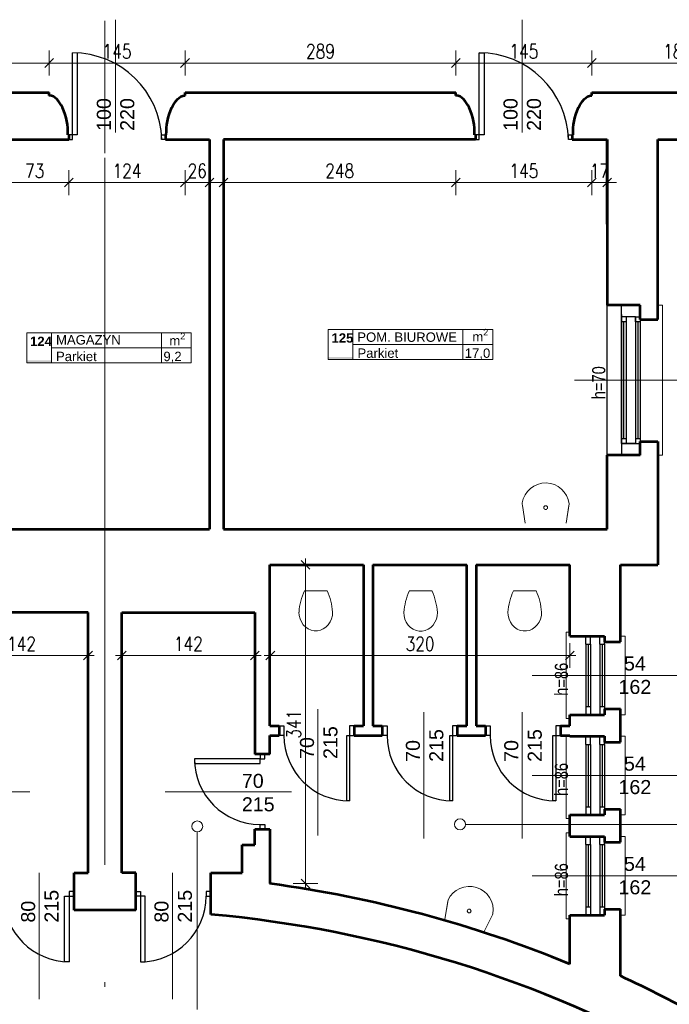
# Model space of a CAD drawing. Header units: millimetres. Extents: x 56977 to 67992, y 30187 to 42235.
# Tile 71 of 130: x 62368 to 63061, y 37766 to 38817. Entities that reach past the tile are written whole.
import ezdxf

# ---------------------------------------------------------------- set-up
doc = ezdxf.new("R2010")
doc.units = ezdxf.units.MM
doc.header["$MEASUREMENT"] = 0
doc.linetypes.add('DASHDOT', pattern=[1.01, 0.5, -0.25, 0.01, -0.25])
doc.linetypes.add('Double Dashed', pattern=[1093.611073, 529.166651, -211.666656, 141.111112, -211.666656])
doc.layers.get('0').update_dxf_attribs({"lineweight": 13})
doc.layers.get('DEFPOINTS').update_dxf_attribs({"lineweight": 13})
doc.layers.add('AI-OKNA', color=4, linetype='Continuous')
doc.layers.add('okna', color=8, linetype='Continuous')
for name, color, linetype, lineweight in [('AI-OPISY', 3, 'Continuous', 13), ('AI_MURY', 40, 'Continuous', 53), ('AI_WIDOK', 8, 'Continuous', 13), ('DREWNO', 7, 'Continuous', 13), ('Lines', 7, 'Continuous', 13), ('OPISY TABELKI', 30, 'Continuous', 13), ('WODA', 7, 'Continuous', 13), ('wymiary', 8, 'Continuous', 13)]:
    doc.layers.add(name, color=color, linetype=linetype, lineweight=lineweight)
doc.styles.add('GENERATED_STYLE_2', font='txt.shx')
doc.styles.get("Standard").update_dxf_attribs({"font": 'txt.shx'})
doc.styles.add('Style-ROMANS', font='ROMANS.shx')
doc.styles.add('WYMIAROWY-08', font='ROMANS.shx', dxfattribs={"width": 0.8})
doc.dimstyles.new('DYBY', dxfattribs={"dimscale": 100, "dimtxt": 0.15, "dimasz": 0.05, "dimexe": 0.05, "dimexo": 0.1, "dimgap": 0.05, "dimtad": 1, "dimdec": 0, "dimdsep": 46, "dimlunit": 5, "dimtxsty": 'WYMIAROWY-08', "dimblk": 'M_STRZ', "dimcen": 0.1, "dimse1": 1, "dimse2": 1, "dimclrd": 7, "dimclre": 7, "dimclrt": 1, "dimadec": 0, "dimazin": 0, "dimtfac": 1, "dimtdec": 0, "dimtmove": 2, "dimatfit": 3, "dimldrblk": 'M_STRZ', "dimfxl": 0, "dimtolj": 1, "dimarcsym": 0})

# ---------------------------------------------------------------- blocks, each defined once
blk = doc.blocks.new('A$C062C27A1')
at = {"layer": 'WODA'}
for p, q in [((0, 0), (-2.8, 18.8)), ((44, 0), (46.8, 18.8))]:
    blk.add_line(p, q, dxfattribs=at)
at = {"layer": 'WODA', "flags": 128}
for points in [[(44, 0), (47.1, 20.7, 0.865936), (-3, 21.5)], [(-3, 21.5, 0.037015), (-2.8, 18.8)], [(24, 16.5, 1), (20, 16.5, 1), (24, 16.5)]]:
    blk.add_lwpolyline(points, format="xyb", dxfattribs=at)
at = {"layer": 'WODA'}
blk.add_circle((22, 16.5), 2, dxfattribs=at)
blk = doc.blocks.new('muszla04')
at = {"flags": 128}
for points in [[(17.9, 32.2), (17.9, 7.8)], [(40.7, 2), (44.4, 2.3), (48, 3.2), (51.3, 4.7), (54.3, 6.7), (56.8, 9.2), (58.7, 12), (60.1, 15.1), (60.8, 18.3), (60.8, 21.7), (60.1, 24.9), (58.7, 28), (56.8, 30.8), (54.3, 33.3), (51.3, 35.3), (48, 36.8), (44.4, 37.7), (40.7, 38)]]:
    blk.add_lwpolyline(points, dxfattribs=at)
for centre, start, end in [((45.8, -29.8), 94.3091, 114.2311), ((45.8, 69.8), 245.7689, 265.6909)]:
    blk.add_arc(centre, 67.9, start, end)
blk = doc.blocks.new('M_STRZ')
for p, q in [((0, 2.66), (0, 0)), ((-1.33, 0), (1.33, 0)), ((-0.94, -0.94), (0.94, 0.94)), ((0, 0), (0, -2.66))]:
    blk.add_line(p, q)
blk = doc.blocks.new('*U80')
at = {"layer": 'DEFPOINTS', "color": 0}
for p in [(66309.5, 38869.1), (58601.5, 38743.1), (66309.5, 38743.1)]:
    blk.add_point(p, dxfattribs=at)
at = {"layer": 'wymiary', "color": 7, "lineweight": -2}
blk.add_line((58606.5, 38869.1), (66304.5, 38869.1), dxfattribs=at)
at = {"layer": 'wymiary', "color": 7, "lineweight": -2, "xscale": 5, "yscale": 5, "zscale": 5, "rotation": 180}
blk.add_blockref('M_STRZ', (58601.5, 38869.1), dxfattribs=at)
at = {"layer": 'wymiary', "color": 7, "lineweight": -2, "xscale": 5, "yscale": 5, "zscale": 5}
blk.add_blockref('M_STRZ', (66309.5, 38869.1), dxfattribs=at)
at = {"layer": 'wymiary', "color": 1, "insert": (62455.5, 38881.6), "char_height": 15, "attachment_point": 5, "style": 'WYMIAROWY-08'}
blk.add_mtext('7708', dxfattribs=at)
blk = doc.blocks.new('*D1613')
at = {"layer": 'DEFPOINTS'}
for p in [(62433.5, 38881.6), (66309.5, 38869.1), (58601.5, 38743.1), (66309.5, 38743.1)]:
    blk.add_point(p, dxfattribs=at)
at = {"layer": 'wymiary', "color": 7}
blk.add_blockref('*U80', (0, 0), dxfattribs=at)
blk = doc.blocks.new('*U209')
at = {"layer": 'DEFPOINTS', "color": 0}
for p in [(62399, 38770.7), (62117, 38708.8), (62399, 38708.8)]:
    blk.add_point(p, dxfattribs=at)
at = {"layer": 'wymiary', "color": 7, "lineweight": -2}
blk.add_line((62122, 38770.7), (62394, 38770.7), dxfattribs=at)
at = {"layer": 'wymiary', "color": 7, "lineweight": -2, "xscale": 5, "yscale": 5, "zscale": 5, "rotation": 180}
blk.add_blockref('M_STRZ', (62117, 38770.7), dxfattribs=at)
at = {"layer": 'wymiary', "color": 7, "lineweight": -2, "xscale": 5, "yscale": 5, "zscale": 5}
blk.add_blockref('M_STRZ', (62399, 38770.7), dxfattribs=at)
at = {"layer": 'wymiary', "color": 1, "insert": (62258, 38783.2), "char_height": 15, "attachment_point": 5, "style": 'WYMIAROWY-08'}
blk.add_mtext('282', dxfattribs=at)
blk = doc.blocks.new('*D1742')
at = {"layer": 'DEFPOINTS'}
for p in [(62241.7, 38783.2), (62399, 38770.7), (62117, 38708.8), (62399, 38708.8)]:
    blk.add_point(p, dxfattribs=at)
at = {"layer": 'wymiary', "color": 7}
blk.add_blockref('*U209', (0, 0), dxfattribs=at)
blk = doc.blocks.new('*U218')
at = {"layer": 'DEFPOINTS', "color": 0}
for p in [(62833, 38770.7), (62544, 38698.8), (62833, 38698.8)]:
    blk.add_point(p, dxfattribs=at)
at = {"layer": 'wymiary', "color": 7, "lineweight": -2}
blk.add_line((62549, 38770.7), (62828, 38770.7), dxfattribs=at)
at = {"layer": 'wymiary', "color": 7, "lineweight": -2, "xscale": 5, "yscale": 5, "zscale": 5, "rotation": 180}
blk.add_blockref('M_STRZ', (62544, 38770.7), dxfattribs=at)
at = {"layer": 'wymiary', "color": 7, "lineweight": -2, "xscale": 5, "yscale": 5, "zscale": 5}
blk.add_blockref('M_STRZ', (62833, 38770.7), dxfattribs=at)
at = {"layer": 'wymiary', "color": 1, "insert": (62688.5, 38783.2), "char_height": 15, "attachment_point": 5, "style": 'WYMIAROWY-08'}
blk.add_mtext('289', dxfattribs=at)
blk = doc.blocks.new('*D1751')
at = {"layer": 'DEFPOINTS'}
for p in [(62672.2, 38783.2), (62833, 38770.7), (62544, 38698.8), (62833, 38698.8)]:
    blk.add_point(p, dxfattribs=at)
at = {"layer": 'wymiary', "color": 7}
blk.add_blockref('*U218', (0, 0), dxfattribs=at)
blk = doc.blocks.new('*U219')
at = {"layer": 'DEFPOINTS', "color": 0}
for p in [(62978, 38770.7), (62833, 38698.8), (62978, 38698.8)]:
    blk.add_point(p, dxfattribs=at)
at = {"layer": 'wymiary', "color": 7, "lineweight": -2}
blk.add_line((62838, 38770.7), (62973, 38770.7), dxfattribs=at)
at = {"layer": 'wymiary', "color": 7, "lineweight": -2, "xscale": 5, "yscale": 5, "zscale": 5, "rotation": 180}
blk.add_blockref('M_STRZ', (62833, 38770.7), dxfattribs=at)
at = {"layer": 'wymiary', "color": 7, "lineweight": -2, "xscale": 5, "yscale": 5, "zscale": 5}
blk.add_blockref('M_STRZ', (62978, 38770.7), dxfattribs=at)
at = {"layer": 'wymiary', "color": 1, "insert": (62905.5, 38783.2), "char_height": 15, "attachment_point": 5, "style": 'WYMIAROWY-08'}
blk.add_mtext('145', dxfattribs=at)
blk = doc.blocks.new('*D1752')
at = {"layer": 'DEFPOINTS'}
for p in [(62890.1, 38783.2), (62978, 38770.7), (62833, 38698.8), (62978, 38698.8)]:
    blk.add_point(p, dxfattribs=at)
at = {"layer": 'wymiary', "color": 7}
blk.add_blockref('*U219', (0, 0), dxfattribs=at)
blk = doc.blocks.new('*U228')
at = {"layer": 'DEFPOINTS', "color": 0}
for p in [(62978, 38770.7), (62978, 38739.1), (63161.2, 38739.1)]:
    blk.add_point(p, dxfattribs=at)
at = {"layer": 'wymiary', "color": 7, "lineweight": -2}
blk.add_line((63156.2, 38770.7), (62983, 38770.7), dxfattribs=at)
at = {"layer": 'wymiary', "color": 7, "lineweight": -2, "xscale": 5, "yscale": 5, "zscale": 5, "rotation": 180}
blk.add_blockref('M_STRZ', (62978, 38770.7), dxfattribs=at)
at = {"layer": 'wymiary', "color": 7, "lineweight": -2, "xscale": 5, "yscale": 5, "zscale": 5}
blk.add_blockref('M_STRZ', (63161.2, 38770.7), dxfattribs=at)
at = {"layer": 'wymiary', "color": 1, "insert": (63069.6, 38783.2), "char_height": 15, "attachment_point": 5, "style": 'WYMIAROWY-08'}
blk.add_mtext('183', dxfattribs=at)
blk = doc.blocks.new('*D1761')
at = {"layer": 'DEFPOINTS'}
for p in [(62978, 38770.7), (63085.1, 38758.2), (62978, 38739.1), (63161.2, 38739.1)]:
    blk.add_point(p, dxfattribs=at)
at = {"layer": 'wymiary', "color": 7}
blk.add_blockref('*U228', (0, 0), dxfattribs=at)
blk = doc.blocks.new('*U1091')
at = {"layer": 'DEFPOINTS', "color": 0}
for p in [(62635, 38235.1), (62954.5, 38235.1), (62954.5, 38138.2)]:
    blk.add_point(p, dxfattribs=at)
at = {"layer": 'wymiary', "color": 7, "lineweight": -2}
blk.add_line((62640, 38138.2), (62949.5, 38138.2), dxfattribs=at)
at = {"layer": 'wymiary', "color": 7, "lineweight": -2, "xscale": 5, "yscale": 5, "zscale": 5, "rotation": 180}
blk.add_blockref('M_STRZ', (62635, 38138.2), dxfattribs=at)
at = {"layer": 'wymiary', "color": 7, "lineweight": -2, "xscale": 5, "yscale": 5, "zscale": 5}
blk.add_blockref('M_STRZ', (62954.5, 38138.2), dxfattribs=at)
at = {"layer": 'wymiary', "color": 1, "insert": (62794.8, 38150.7), "char_height": 15, "attachment_point": 5, "style": 'WYMIAROWY-08'}
blk.add_mtext('320', dxfattribs=at)
blk = doc.blocks.new('*D2624')
at = {"layer": 'DEFPOINTS'}
for p in [(62635, 38235.1), (62954.5, 38235.1), (62778.4, 38150.7), (62954.5, 38138.2)]:
    blk.add_point(p, dxfattribs=at)
at = {"layer": 'wymiary', "color": 7}
blk.add_blockref('*U1091', (0, 0), dxfattribs=at)
blk = doc.blocks.new('*U1092')
at = {"layer": 'DEFPOINTS', "color": 0}
for p in [(62635, 38235.1), (62634.5, 37894.7), (62672.5, 37894.7)]:
    blk.add_point(p, dxfattribs=at)
at = {"layer": 'wymiary', "color": 7, "lineweight": -2}
blk.add_line((62672.5, 38230.1), (62672.5, 37899.7), dxfattribs=at)
at = {"layer": 'wymiary', "color": 7, "lineweight": -2, "xscale": 5, "yscale": 5, "zscale": 5}
for p, rotation in [((62672.5, 38235.1), 90), ((62672.5, 37894.7), 270)]:
    blk.add_blockref('M_STRZ', p, dxfattribs=dict(at, rotation=rotation))
at = {"layer": 'wymiary', "color": 1, "insert": (62660, 38064.9), "char_height": 15, "attachment_point": 5, "rotation": 90, "style": 'WYMIAROWY-08'}
blk.add_mtext('341', dxfattribs=at)
blk = doc.blocks.new('*D2625')
at = {"layer": 'DEFPOINTS'}
for p in [(62635, 38235.1), (62685, 38081.2), (62634.5, 37894.7), (62672.5, 37894.7)]:
    blk.add_point(p, dxfattribs=at)
at = {"layer": 'wymiary', "color": 7}
blk.add_blockref('*U1092', (0, 0), dxfattribs=at)
blk = doc.blocks.new('*U1093')
at = {"layer": 'DEFPOINTS', "color": 0}
for p in [(62298.5, 38184.2), (62440.5, 38184.2), (62440.5, 38138.2)]:
    blk.add_point(p, dxfattribs=at)
at = {"layer": 'wymiary', "color": 7, "lineweight": -2}
blk.add_line((62303.5, 38138.2), (62435.5, 38138.2), dxfattribs=at)
at = {"layer": 'wymiary', "color": 7, "lineweight": -2, "xscale": 5, "yscale": 5, "zscale": 5, "rotation": 180}
blk.add_blockref('M_STRZ', (62298.5, 38138.2), dxfattribs=at)
at = {"layer": 'wymiary', "color": 7, "lineweight": -2, "xscale": 5, "yscale": 5, "zscale": 5}
blk.add_blockref('M_STRZ', (62440.5, 38138.2), dxfattribs=at)
at = {"layer": 'wymiary', "color": 1, "insert": (62369.5, 38150.7), "char_height": 15, "attachment_point": 5, "style": 'WYMIAROWY-08'}
blk.add_mtext('142', dxfattribs=at)
blk = doc.blocks.new('*D2626')
at = {"layer": 'DEFPOINTS'}
for p in [(62298.5, 38184.2), (62440.5, 38184.2), (62354.1, 38150.7), (62440.5, 38138.2)]:
    blk.add_point(p, dxfattribs=at)
at = {"layer": 'wymiary', "color": 7}
blk.add_blockref('*U1093', (0, 0), dxfattribs=at)
blk = doc.blocks.new('*U1094')
at = {"layer": 'DEFPOINTS', "color": 0}
for p in [(62476.5, 38184.2), (62618.5, 38184.2), (62618.5, 38138.2)]:
    blk.add_point(p, dxfattribs=at)
at = {"layer": 'wymiary', "color": 7, "lineweight": -2}
blk.add_line((62481.5, 38138.2), (62613.5, 38138.2), dxfattribs=at)
at = {"layer": 'wymiary', "color": 7, "lineweight": -2, "xscale": 5, "yscale": 5, "zscale": 5, "rotation": 180}
blk.add_blockref('M_STRZ', (62476.5, 38138.2), dxfattribs=at)
at = {"layer": 'wymiary', "color": 7, "lineweight": -2, "xscale": 5, "yscale": 5, "zscale": 5}
blk.add_blockref('M_STRZ', (62618.5, 38138.2), dxfattribs=at)
at = {"layer": 'wymiary', "color": 1, "insert": (62547.5, 38150.7), "char_height": 15, "attachment_point": 5, "style": 'WYMIAROWY-08'}
blk.add_mtext('142', dxfattribs=at)
blk = doc.blocks.new('*D2627')
at = {"layer": 'DEFPOINTS'}
for p in [(62476.5, 38184.2), (62618.5, 38184.2), (62532.1, 38150.7), (62618.5, 38138.2)]:
    blk.add_point(p, dxfattribs=at)
at = {"layer": 'wymiary', "color": 7}
blk.add_blockref('*U1094', (0, 0), dxfattribs=at)
blk = doc.blocks.new('*U1098')
at = {"layer": 'DEFPOINTS', "color": 0}
for p in [(62347, 38689.1), (62420, 38689.1), (62420, 38643.1)]:
    blk.add_point(p, dxfattribs=at)
at = {"layer": 'wymiary', "color": 7, "lineweight": -2}
blk.add_line((62352, 38643.1), (62415, 38643.1), dxfattribs=at)
at = {"layer": 'wymiary', "color": 7, "lineweight": -2, "xscale": 5, "yscale": 5, "zscale": 5, "rotation": 180}
blk.add_blockref('M_STRZ', (62347, 38643.1), dxfattribs=at)
at = {"layer": 'wymiary', "color": 7, "lineweight": -2, "xscale": 5, "yscale": 5, "zscale": 5}
blk.add_blockref('M_STRZ', (62420, 38643.1), dxfattribs=at)
at = {"layer": 'wymiary', "color": 1, "insert": (62383.5, 38655.6), "char_height": 15, "attachment_point": 5, "style": 'WYMIAROWY-08'}
blk.add_mtext('73', dxfattribs=at)
blk = doc.blocks.new('*D2631')
at = {"layer": 'DEFPOINTS'}
for p in [(62347, 38689.1), (62420, 38689.1), (62372.9, 38655.6), (62420, 38643.1)]:
    blk.add_point(p, dxfattribs=at)
at = {"layer": 'wymiary', "color": 7}
blk.add_blockref('*U1098', (0, 0), dxfattribs=at)
blk = doc.blocks.new('*U1099')
at = {"layer": 'DEFPOINTS', "color": 0}
for p in [(62420, 38689.1), (62544, 38689.1), (62544, 38643.1)]:
    blk.add_point(p, dxfattribs=at)
at = {"layer": 'wymiary', "color": 7, "lineweight": -2}
blk.add_line((62425, 38643.1), (62539, 38643.1), dxfattribs=at)
at = {"layer": 'wymiary', "color": 7, "lineweight": -2, "xscale": 5, "yscale": 5, "zscale": 5, "rotation": 180}
blk.add_blockref('M_STRZ', (62420, 38643.1), dxfattribs=at)
at = {"layer": 'wymiary', "color": 7, "lineweight": -2, "xscale": 5, "yscale": 5, "zscale": 5}
blk.add_blockref('M_STRZ', (62544, 38643.1), dxfattribs=at)
at = {"layer": 'wymiary', "color": 1, "insert": (62482, 38655.6), "char_height": 15, "attachment_point": 5, "style": 'WYMIAROWY-08'}
blk.add_mtext('124', dxfattribs=at)
blk = doc.blocks.new('*D2632')
at = {"layer": 'DEFPOINTS'}
for p in [(62420, 38689.1), (62544, 38689.1), (62466.6, 38655.6), (62544, 38643.1)]:
    blk.add_point(p, dxfattribs=at)
at = {"layer": 'wymiary', "color": 7}
blk.add_blockref('*U1099', (0, 0), dxfattribs=at)
blk = doc.blocks.new('*U1100')
at = {"layer": 'DEFPOINTS', "color": 0}
for p in [(62544, 38689.1), (62570, 38689.1), (62570, 38643.1)]:
    blk.add_point(p, dxfattribs=at)
at = {"layer": 'wymiary', "color": 7, "lineweight": -2}
for p, q in [((62539, 38643.1), (62534, 38643.1)), ((62544, 38643.1), (62570, 38643.1)), ((62575, 38643.1), (62580, 38643.1))]:
    blk.add_line(p, q, dxfattribs=at)
at = {"layer": 'wymiary', "color": 7, "lineweight": -2, "xscale": 5, "yscale": 5, "zscale": 5}
blk.add_blockref('M_STRZ', (62544, 38643.1), dxfattribs=at)
at = {"layer": 'wymiary', "color": 7, "lineweight": -2, "xscale": 5, "yscale": 5, "zscale": 5, "rotation": 180}
blk.add_blockref('M_STRZ', (62570, 38643.1), dxfattribs=at)
at = {"layer": 'wymiary', "color": 1, "insert": (62557, 38655.6), "char_height": 15, "attachment_point": 5, "style": 'WYMIAROWY-08'}
blk.add_mtext('26', dxfattribs=at)
blk = doc.blocks.new('*D2633')
at = {"layer": 'DEFPOINTS'}
for p in [(62544, 38689.1), (62570, 38689.1), (62546.4, 38655.6), (62570, 38643.1)]:
    blk.add_point(p, dxfattribs=at)
at = {"layer": 'wymiary', "color": 7}
blk.add_blockref('*U1100', (0, 0), dxfattribs=at)
blk = doc.blocks.new('*U1101')
at = {"layer": 'DEFPOINTS', "color": 0}
for p in [(62585, 38689.1), (62833, 38689.1), (62833, 38643.1)]:
    blk.add_point(p, dxfattribs=at)
at = {"layer": 'wymiary', "color": 7, "lineweight": -2}
blk.add_line((62590, 38643.1), (62828, 38643.1), dxfattribs=at)
at = {"layer": 'wymiary', "color": 7, "lineweight": -2, "xscale": 5, "yscale": 5, "zscale": 5, "rotation": 180}
blk.add_blockref('M_STRZ', (62585, 38643.1), dxfattribs=at)
at = {"layer": 'wymiary', "color": 7, "lineweight": -2, "xscale": 5, "yscale": 5, "zscale": 5}
blk.add_blockref('M_STRZ', (62833, 38643.1), dxfattribs=at)
at = {"layer": 'wymiary', "color": 1, "insert": (62709, 38655.6), "char_height": 15, "attachment_point": 5, "style": 'WYMIAROWY-08'}
blk.add_mtext('248', dxfattribs=at)
blk = doc.blocks.new('*D2634')
at = {"layer": 'DEFPOINTS'}
for p in [(62585, 38689.1), (62833, 38689.1), (62692.7, 38655.6), (62833, 38643.1)]:
    blk.add_point(p, dxfattribs=at)
at = {"layer": 'wymiary', "color": 7}
blk.add_blockref('*U1101', (0, 0), dxfattribs=at)
blk = doc.blocks.new('*U1102')
at = {"layer": 'DEFPOINTS', "color": 0}
for p in [(62833, 38689.1), (62978, 38689.1), (62978, 38643.1)]:
    blk.add_point(p, dxfattribs=at)
at = {"layer": 'wymiary', "color": 7, "lineweight": -2}
blk.add_line((62838, 38643.1), (62973, 38643.1), dxfattribs=at)
at = {"layer": 'wymiary', "color": 7, "lineweight": -2, "xscale": 5, "yscale": 5, "zscale": 5, "rotation": 180}
blk.add_blockref('M_STRZ', (62833, 38643.1), dxfattribs=at)
at = {"layer": 'wymiary', "color": 7, "lineweight": -2, "xscale": 5, "yscale": 5, "zscale": 5}
blk.add_blockref('M_STRZ', (62978, 38643.1), dxfattribs=at)
at = {"layer": 'wymiary', "color": 1, "insert": (62905.5, 38655.6), "char_height": 15, "attachment_point": 5, "style": 'WYMIAROWY-08'}
blk.add_mtext('145', dxfattribs=at)
blk = doc.blocks.new('*D2635')
at = {"layer": 'DEFPOINTS'}
for p in [(62833, 38689.1), (62978, 38689.1), (62890.1, 38655.6), (62978, 38643.1)]:
    blk.add_point(p, dxfattribs=at)
at = {"layer": 'wymiary', "color": 7}
blk.add_blockref('*U1102', (0, 0), dxfattribs=at)
blk = doc.blocks.new('*U1103')
at = {"layer": 'DEFPOINTS', "color": 0}
for p in [(62978, 38689.1), (62994.5, 38689.1), (62994.5, 38643.1)]:
    blk.add_point(p, dxfattribs=at)
at = {"layer": 'wymiary', "color": 7, "lineweight": -2}
for p, q in [((62973, 38643.1), (62968, 38643.1)), ((62978, 38643.1), (62994.5, 38643.1)), ((62999.5, 38643.1), (63004.5, 38643.1))]:
    blk.add_line(p, q, dxfattribs=at)
at = {"layer": 'wymiary', "color": 7, "lineweight": -2, "xscale": 5, "yscale": 5, "zscale": 5}
blk.add_blockref('M_STRZ', (62978, 38643.1), dxfattribs=at)
at = {"layer": 'wymiary', "color": 7, "lineweight": -2, "xscale": 5, "yscale": 5, "zscale": 5, "rotation": 180}
blk.add_blockref('M_STRZ', (62994.5, 38643.1), dxfattribs=at)
at = {"layer": 'wymiary', "color": 1, "insert": (62986.3, 38655.6), "char_height": 15, "attachment_point": 5, "style": 'WYMIAROWY-08'}
blk.add_mtext('17', dxfattribs=at)
blk = doc.blocks.new('*D2636')
at = {"layer": 'DEFPOINTS'}
for p in [(62978, 38689.1), (62994.5, 38689.1), (62976.5, 38655.6), (62994.5, 38643.1)]:
    blk.add_point(p, dxfattribs=at)
at = {"layer": 'wymiary', "color": 7}
blk.add_blockref('*U1103', (0, 0), dxfattribs=at)
blk = doc.blocks.new('*U1417')
at = {"layer": 'DEFPOINTS', "color": 0}
for p in [(62544, 38770.7), (62399, 38698.8), (62544, 38698.8)]:
    blk.add_point(p, dxfattribs=at)
at = {"layer": 'wymiary', "color": 7, "lineweight": -2}
blk.add_line((62404, 38770.7), (62539, 38770.7), dxfattribs=at)
at = {"layer": 'wymiary', "color": 7, "lineweight": -2, "xscale": 5, "yscale": 5, "zscale": 5, "rotation": 180}
blk.add_blockref('M_STRZ', (62399, 38770.7), dxfattribs=at)
at = {"layer": 'wymiary', "color": 7, "lineweight": -2, "xscale": 5, "yscale": 5, "zscale": 5}
blk.add_blockref('M_STRZ', (62544, 38770.7), dxfattribs=at)
at = {"layer": 'wymiary', "color": 1, "insert": (62471.5, 38783.2), "char_height": 15, "attachment_point": 5, "style": 'WYMIAROWY-08'}
blk.add_mtext('145', dxfattribs=at)
blk = doc.blocks.new('*D2948')
at = {"layer": 'DEFPOINTS'}
for p in [(62456.1, 38783.2), (62544, 38770.7), (62399, 38698.8), (62544, 38698.8)]:
    blk.add_point(p, dxfattribs=at)
at = {"layer": 'wymiary', "color": 7}
blk.add_blockref('*U1417', (0, 0), dxfattribs=at)

msp = doc.modelspace()

# ---------------------------------------------------------------- hatches: boundary and pattern name
at = {"layer": 'OPISY TABELKI', "extrusion": (0, 0, -1)}
for points in [[(-62401.3, 38450.5), (-62401.3, 38453.5), (-62375, 38453.5), (-62375, 38450.5)], [(-62722.9, 38454.1), (-62722.9, 38457), (-62696.6, 38457), (-62696.6, 38454.1)]]:
    msp.add_hatch(color=256, dxfattribs=at).paths.add_polyline_path(points, flags=16)

# ---------------------------------------------------------------- linework, layer by layer
at = {"layer": 'AI-OKNA'}
for p, q in [((62424, 38691.6), (62424, 38781.6)), ((62429, 38781.6), (62429, 38694.1)), ((62858, 38691.6), (62858, 38781.6)), ((62858, 38781.6), (62863, 38781.6)), ((62863, 38781.6), (62863, 38694.1)), ((62424, 38694.1), (62420, 38694.1)), ((62424, 38689.1), (62424, 38694.1)), ((62429, 38694.1), (62424, 38694.1)), ((62519, 38689.1), (62519, 38694.1)), ((62519, 38694.1), (62523, 38694.1)), ((62858, 38694.1), (62854, 38694.1)), ((62858, 38689.1), (62858, 38694.1)), ((62863, 38694.1), (62858, 38694.1)), ((62953, 38689.1), (62953, 38694.1)), ((62953, 38694.1), (62957, 38694.1)), ((62420, 38689.1), (62424, 38689.1)), ((62523, 38689.1), (62519, 38689.1)), ((62854, 38689.1), (62858, 38689.1)), ((62957, 38689.1), (62953, 38689.1)), ((63009.7, 38364.6), (63009.7, 38512.1)), ((63009.7, 38502.1), (63009.7, 38352.1)), ((63024.7, 38499.6), (63009.7, 38499.6)), ((63009.7, 38364.6), (63009.7, 38499.6)), ((63014.7, 38494.6), (63009.7, 38494.6)), ((63012.2, 38369.6), (63012.2, 38494.6)), ((63014.7, 38499.6), (63014.7, 38364.6)), ((63014.7, 38499.6), (63014.7, 38494.6)), ((63024.7, 38499.6), (63024.7, 38364.6)), ((63024.7, 38494.6), (63024.7, 38499.6)), ((63024.7, 38499.6), (63029.7, 38499.6)), ((63029.7, 38494.6), (63024.7, 38494.6)), ((63027.2, 38494.6), (63027.2, 38369.6)), ((63029.7, 38499.6), (63029.7, 38364.6)), ((63014.7, 38369.6), (63009.7, 38369.6)), ((63029.7, 38369.6), (63024.7, 38369.6)), ((63024.7, 38369.6), (63024.7, 38364.6)), ((63024.7, 38364.6), (63009.7, 38364.6)), ((63009.7, 38364.6), (63029.7, 38364.6)), ((62971.5, 38150.3), (62971.5, 38159)), ((62976.5, 38150.3), (62976.5, 38159)), ((62986.5, 38150.3), (62986.5, 38159)), ((62971.5, 38150.3), (62976.5, 38150.3)), ((62971.5, 38150.3), (62971.5, 38083.8)), ((62974, 38150.3), (62974, 38083.8)), ((62976.5, 38150.3), (62976.5, 38083.8)), ((62986.5, 38150.3), (62991.5, 38150.3)), ((62986.5, 38150.3), (62986.5, 38083.8)), ((62989, 38150.3), (62989, 38083.8)), ((62991.5, 38150.3), (62991.5, 38152.8)), ((62991.5, 38150.3), (62991.5, 38083.8)), ((62971.5, 38083.8), (62971.5, 38075)), ((62971.5, 38083.8), (62976.5, 38083.8)), ((62976.5, 38083.8), (62976.5, 38075)), ((62986.5, 38083.8), (62986.5, 38075)), ((62986.5, 38083.8), (62991.5, 38083.8)), ((62991.5, 38083.8), (62991.5, 38081.3)), ((62644.5, 38063), (62649.5, 38063)), ((62649.5, 38063), (62649.5, 38053)), ((62724.5, 38063), (62719.5, 38063)), ((62719.5, 38063), (62719.5, 38053)), ((62754.5, 38063), (62759.5, 38063)), ((62759.5, 38063), (62759.5, 38053)), ((62834.5, 38063), (62829.5, 38063)), ((62829.5, 38063), (62829.5, 38053)), ((62864.5, 38063), (62869.5, 38063)), ((62869.5, 38063), (62869.5, 38053)), ((62944.5, 38063), (62939.5, 38063)), ((62939.5, 38063), (62939.5, 38053)), ((62649.5, 38053), (62644.5, 38053)), ((62716.5, 37983), (62716.5, 38053)), ((62716.5, 38053), (62719.5, 38053)), ((62719.5, 38053), (62724.5, 38053)), ((62719.5, 38053), (62719.5, 37983)), ((62759.5, 38053), (62754.5, 38053)), ((62826.5, 37983), (62826.5, 38053)), ((62826.5, 38053), (62829.5, 38053)), ((62829.5, 38053), (62834.5, 38053)), ((62829.5, 38053), (62829.5, 37983)), ((62869.5, 38053), (62864.5, 38053)), ((62936.5, 37983), (62936.5, 38053)), ((62936.5, 38053), (62939.5, 38053)), ((62939.5, 38053), (62944.5, 38053)), ((62939.5, 38053), (62939.5, 37983)), ((62971.5, 38043.3), (62971.5, 38052.1)), ((62976.5, 38043.3), (62976.5, 38052.1)), ((62986.5, 38043.3), (62986.5, 38052.1)), ((62971.5, 38043.3), (62976.5, 38043.3)), ((62971.5, 38043.3), (62971.5, 37976.8)), ((62974, 38043.3), (62974, 37976.8)), ((62976.5, 38043.3), (62976.5, 37976.8)), ((62986.5, 38043.3), (62991.5, 38043.3)), ((62986.5, 38043.3), (62986.5, 37976.8)), ((62989, 38043.3), (62989, 37976.8)), ((62991.5, 38043.3), (62991.5, 38045.8)), ((62991.5, 38043.3), (62991.5, 37976.8)), ((62624, 38032.9), (62624, 38027.9)), ((62629, 38027.9), (62629, 38032.9)), ((62624, 38027.9), (62554, 38027.9)), ((62554, 38027.9), (62554, 38022.9)), ((62554, 38022.9), (62624, 38022.9)), ((62624, 38027.9), (62629, 38027.9)), ((62624, 38022.9), (62624, 38027.9)), ((62719.5, 37983), (62716.5, 37983)), ((62829.5, 37983), (62826.5, 37983)), ((62939.5, 37983), (62936.5, 37983)), ((62971.5, 37976.8), (62971.5, 37968.1)), ((62971.5, 37976.8), (62976.5, 37976.8)), ((62976.5, 37976.8), (62976.5, 37968.1)), ((62986.5, 37976.8), (62986.5, 37968.1)), ((62986.5, 37976.8), (62991.5, 37976.8)), ((62991.5, 37976.8), (62991.5, 37974.3)), ((62624, 37952.9), (62624, 37957.9)), ((62624, 37957.9), (62629, 37957.9)), ((62629, 37957.9), (62629, 37952.9)), ((62971.5, 37936.3), (62971.5, 37945.1)), ((62976.5, 37936.3), (62976.5, 37945.1)), ((62986.5, 37936.3), (62986.5, 37945.1)), ((62971.5, 37936.3), (62976.5, 37936.3)), ((62971.5, 37936.3), (62971.5, 37869.8)), ((62974, 37936.3), (62974, 37869.8)), ((62976.5, 37936.3), (62976.5, 37869.8)), ((62986.5, 37936.3), (62991.5, 37936.3)), ((62986.5, 37936.3), (62986.5, 37869.8)), ((62989, 37936.3), (62989, 37869.8)), ((62991.5, 37936.3), (62991.5, 37938.8)), ((62991.5, 37936.3), (62991.5, 37869.8)), ((62425.5, 37886.3), (62420.5, 37886.3)), ((62420.5, 37886.3), (62420.5, 37881.3)), ((62491.5, 37886.3), (62496.5, 37886.3)), ((62496.5, 37886.3), (62496.5, 37881.3)), ((62571.5, 37886.3), (62566.5, 37886.3)), ((62566.5, 37886.3), (62566.5, 37881.3)), ((62415.5, 37811.3), (62415.5, 37881.3)), ((62415.5, 37881.3), (62420.5, 37881.3)), ((62420.5, 37881.3), (62425.5, 37881.3)), ((62420.5, 37881.3), (62420.5, 37811.3)), ((62496.5, 37881.3), (62491.5, 37881.3)), ((62496.5, 37881.3), (62496.5, 37811.3)), ((62501.5, 37881.3), (62496.5, 37881.3)), ((62501.5, 37811.3), (62501.5, 37881.3)), ((62566.5, 37881.3), (62571.5, 37881.3)), ((62467.5, 37866.4), (62458.5, 37866.4)), ((62971.5, 37869.8), (62971.5, 37861.1)), ((62971.5, 37869.8), (62976.5, 37869.8)), ((62976.5, 37869.8), (62976.5, 37861.1)), ((62986.5, 37869.8), (62986.5, 37861.1)), ((62986.5, 37869.8), (62991.5, 37869.8)), ((62991.5, 37869.8), (62991.5, 37867.3)), ((62420.5, 37811.3), (62415.5, 37811.3)), ((62496.5, 37811.3), (62501.5, 37811.3))]:
    msp.add_line(p, q, dxfattribs=at)
for centre, radius, start, end in [((62424, 38686.5), 95.1, 1.5425, 89.9853), ((62858, 38686.5), 95.1, 1.5425, 89.9853), ((62719.5, 38053), 70, 180, 270), ((62829.5, 38053), 70, 180, 270), ((62939.5, 38053), 70, 180, 270), ((62624, 38027.9), 70, 180, 270), ((62420.5, 37881.3), 70, 180, 270), ((62496.5, 37881.3), 70, 270, 0)]:
    msp.add_arc(centre, radius, start, end, dxfattribs=at)
msp.add_point((63009.7, 38499.6), dxfattribs=at)
at = {"layer": 'AI-OPISY'}
for p, q in [((62469.8, 38696.4), (62469.8, 38816.9)), ((62903.8, 38696.4), (62903.8, 38816.9)), ((63133.7, 38432.1), (62959.5, 38432.1)), ((63099.6, 38117), (62914.5, 38117)), ((62945.3, 38117), (63037.8, 38117)), ((62685.8, 38080.8), (62685.8, 37946)), ((62798.8, 38077.7), (62798.8, 37942.8)), ((62903.8, 38077.7), (62903.8, 37942.8)), ((63099.6, 38010.1), (62914.5, 38010.1)), ((62945.3, 38010.1), (63037.8, 38010.1)), ((62378.2, 37992.6), (62243.4, 37992.6)), ((62657.7, 37992.7), (62522.8, 37992.7)), ((62388.2, 37906.1), (62388.2, 37771.2)), ((62530.5, 37906.1), (62530.5, 37771.2)), ((63099.6, 37903.1), (62914.5, 37903.1)), ((62945.3, 37903.1), (63037.8, 37903.1))]:
    msp.add_line(p, q, dxfattribs=at)
at = {"layer": 'AI_MURY'}
for p, q in [((62117, 38739.1), (62399, 38739.1)), ((62399, 38736.1), (62399, 38739.1)), ((62544, 38739.1), (62833, 38739.1)), ((62544, 38736.1), (62544, 38739.1)), ((62833, 38736.1), (62833, 38739.1)), ((62978, 38739.1), (63161.2, 38739.1)), ((62978, 38736.1), (62978, 38739.1)), ((62419, 38694.1), (62420, 38694.1)), ((62420, 38694.1), (62420, 38689.1)), ((62524, 38694.1), (62523, 38694.1)), ((62523, 38694.1), (62523, 38689.1)), ((62853, 38694.1), (62854, 38694.1)), ((62854, 38694.1), (62854, 38689.1)), ((62958, 38694.1), (62957, 38694.1)), ((62957, 38694.1), (62957, 38689.1)), ((62347, 38689.1), (62420, 38689.1)), ((62523, 38689.1), (62570, 38689.1)), ((62570, 38689.1), (62570, 38273.1)), ((62854, 38689.1), (62585, 38689.1)), ((62585, 38689.1), (62585, 38273.1)), ((62957, 38689.1), (62994.5, 38689.1)), ((62994.5, 38598.8), (62994.5, 38689.1)), ((62994.5, 38689.1), (62994.5, 38512.1)), ((63048.5, 38497.1), (63048.5, 38689.1)), ((63048.5, 38689.1), (63174.7, 38689.1)), ((63022.1, 38512.1), (62994.5, 38512.1)), ((63029.7, 38512.1), (62994.5, 38512.1)), ((63029.7, 38497.1), (63029.7, 38512.1)), ((63029.7, 38497.1), (63048.5, 38497.1)), ((63029.7, 38366.8), (63048.5, 38366.8)), ((63029.7, 38352.1), (63029.7, 38366.8)), ((63048.5, 38366.8), (63048.5, 38235.1)), ((62994.5, 38273.1), (62994.5, 38352.1)), ((63029.7, 38352.1), (62994.5, 38352.1)), ((62347, 38273.1), (62570, 38273.1)), ((62585, 38273.1), (62994.5, 38273.1)), ((62634.5, 38235.1), (62734.5, 38235.1)), ((62634.5, 38063), (62634.5, 38235.1)), ((62734.5, 38235.1), (62734.5, 38063)), ((62744.5, 38235.1), (62744.5, 38063)), ((62744.5, 38235.1), (62844.5, 38235.1)), ((62844.5, 38063), (62844.5, 38235.1)), ((62854.5, 38235.1), (62854.5, 38063)), ((62854.5, 38235.1), (62954.5, 38235.1)), ((62954.5, 38159), (62954.5, 38235.1)), ((63008.5, 38152.8), (63008.5, 38235.1)), ((63008.5, 38235.1), (63048.5, 38235.1)), ((62440.5, 38184.2), (62298.5, 38184.2)), ((62440.5, 37906.2), (62440.5, 38184.2)), ((62476.5, 37906.2), (62476.5, 38184.2)), ((62476.5, 38184.2), (62618.5, 38184.2)), ((62618.5, 38184.2), (62618.5, 38032.9)), ((62954.5, 38159), (62991.5, 38159)), ((62991.5, 38159), (62991.5, 38152.8)), ((62991.5, 38152.8), (63008.5, 38152.8)), ((62991.5, 38081.3), (63008.5, 38081.3)), ((62991.5, 38081.3), (62991.5, 38075)), ((63008.5, 38045.8), (63008.5, 38081.3)), ((62954.5, 38075), (62991.5, 38075)), ((62954.5, 38063), (62954.5, 38075)), ((62634.5, 38063), (62644.5, 38063)), ((62644.5, 38063), (62644.5, 38053)), ((62724.5, 38063), (62734.5, 38063)), ((62724.5, 38063), (62724.5, 38053)), ((62744.5, 38063), (62754.5, 38063)), ((62754.5, 38063), (62754.5, 38053)), ((62834.5, 38063), (62844.5, 38063)), ((62834.5, 38063), (62834.5, 38053)), ((62854.5, 38063), (62864.5, 38063)), ((62864.5, 38063), (62864.5, 38053)), ((62944.5, 38063), (62954.5, 38063)), ((62944.5, 38063), (62944.5, 38053)), ((62634.5, 38032.9), (62634.5, 38053)), ((62634.5, 38053), (62644.5, 38053)), ((62724.5, 38053), (62754.5, 38053)), ((62734.5, 38053), (62754.5, 38053)), ((62834.5, 38053), (62864.5, 38053)), ((62944.5, 38053), (62954.5, 38053)), ((62954.5, 38052.1), (62954.5, 38053)), ((62954.5, 38052.1), (62991.5, 38052.1)), ((62991.5, 38052.1), (62991.5, 38045.8)), ((62991.5, 38045.8), (63008.5, 38045.8)), ((62634.5, 38032.9), (62618.5, 38032.9)), ((62954.5, 37968.1), (62991.5, 37968.1)), ((62954.5, 37945.1), (62954.5, 37968.1)), ((62991.5, 37974.3), (63008.5, 37974.3)), ((62991.5, 37974.3), (62991.5, 37968.1)), ((63008.5, 37938.8), (63008.5, 37974.3)), ((62618.5, 37936.2), (62618.5, 37952.9)), ((62618.5, 37952.9), (62634.5, 37952.9)), ((62634.5, 37952.9), (62634.5, 37894.7)), ((62954.5, 37945.1), (62991.5, 37945.1)), ((62991.5, 37945.1), (62991.5, 37938.8)), ((62605, 37906.2), (62605, 37936.2)), ((62605, 37936.2), (62618.5, 37936.2)), ((62991.5, 37938.8), (63008.5, 37938.8)), ((62425.5, 37866.4), (62425.5, 37906.2)), ((62425.5, 37906.2), (62440.5, 37906.2)), ((62491.5, 37906.2), (62476.5, 37906.2)), ((62491.5, 37866.4), (62491.5, 37906.2)), ((62571.5, 37861.8), (62571.5, 37906.2)), ((62571.5, 37906.2), (62605, 37906.2)), ((62491.5, 37866.4), (62425.5, 37866.4)), ((62954.5, 37808.8), (62954.5, 37861.1)), ((62954.5, 37861.1), (62991.5, 37861.1)), ((62991.5, 37867.3), (63008.5, 37867.3)), ((62991.5, 37867.3), (62991.5, 37861.1)), ((63008.5, 37796.1), (63008.5, 37867.3))]:
    msp.add_line(p, q, dxfattribs=at)
for radius, start, end in [(1305.6, 67.6722, 82.2527), (1265.8, 60.6472, 84.8783), (1315.5, 60.9303, 65.2866)]:
    msp.add_arc((62458.5, 36601.1), radius, start, end, dxfattribs=at)
at = {"layer": 'AI_MURY', "start_tangent": (0, 1)}
for points, end_tangent in [([(62419, 38694.1), (62413.1, 38723.2), (62399, 38736.1)], (-1, 0)), ([(62524, 38694.1), (62530, 38723.2), (62544, 38736.1)], (1, 0)), ([(62853, 38694.1), (62847.1, 38723.2), (62833, 38736.1)], (-1, 0)), ([(62958, 38694.1), (62964, 38723.2), (62978, 38736.1)], (1, 0))]:
    msp.add_spline(points, degree=3, dxfattribs=dict(at, end_tangent=end_tangent))
at = {"layer": 'AI_WIDOK', "color": 251, "linetype": 'DASHDOT', "ltscale": 500}
msp.add_line((62458.5, 30844.6), (62458.5, 41807.6), dxfattribs=at)
at = {"layer": 'AI_WIDOK'}
for p, q in [((63053.5, 38512.1), (63048.5, 38512.1)), ((63053.5, 38352.1), (63053.5, 38512.1)), ((63048.5, 38352.1), (63053.5, 38352.1)), ((63008.5, 38159), (63013.5, 38159)), ((63013.5, 38159), (63013.5, 38075)), ((63013.5, 38075), (63008.5, 38075)), ((63008.5, 38052.1), (63013.5, 38052.1)), ((63013.5, 38052.1), (63013.5, 37968.1)), ((63013.5, 37968.1), (63008.5, 37968.1)), ((63008.5, 37945.1), (63013.5, 37945.1)), ((63013.5, 37945.1), (63013.5, 37861.1)), ((63013.5, 37861.1), (63008.5, 37861.1))]:
    msp.add_line(p, q, dxfattribs=at)
at = {"layer": 'AI_WIDOK', "color": 251, "linetype": 'Continuous'}
for p, q in [((62950.5, 38163), (62950.5, 38071)), ((62950.5, 38053), (62950.5, 37964.1)), ((62950.5, 37949.1), (62950.5, 37857.1))]:
    msp.add_line(p, q, dxfattribs=at)
at = {"layer": 'DREWNO', "color": 7, "linetype": 'Double Dashed'}
msp.add_line((62458.5, 30278.5), (62458.5, 42046.9), dxfattribs=at)
at = {"layer": 'Lines', "color": 251, "linetype": 'Continuous'}
for p, q in [((62954.5, 38163), (62950.5, 38163)), ((62954.5, 38071), (62950.5, 38071)), ((62954.5, 37964.1), (62950.5, 37964.1)), ((62954.5, 37949.1), (62950.5, 37949.1)), ((62954.5, 37857.1), (62950.5, 37857.1))]:
    msp.add_line(p, q, dxfattribs=at)
at = {"layer": 'okna'}
for q in [(62994.5, 38512.1), (62994.5, 38502.1)]:
    msp.add_line((62994.5, 38352.1), q, dxfattribs=at)
at = {"layer": 'OPISY TABELKI'}
for p, q in [((62375, 38482.8), (62550.6, 38482.8)), ((62375, 38482.8), (62375, 38450.5)), ((62401.3, 38482.8), (62401.3, 38450.5)), ((62518.9, 38482.8), (62518.9, 38450.5)), ((62550.6, 38482.8), (62550.6, 38450.5)), ((62696.6, 38486.3), (62872.3, 38486.3)), ((62696.6, 38486.3), (62696.6, 38454.1)), ((62722.9, 38486.3), (62722.9, 38454.1)), ((62840.5, 38486.3), (62840.5, 38454.1)), ((62872.3, 38486.3), (62872.3, 38454.1)), ((62722.9, 38470.2), (62872.3, 38470.2)), ((62401.3, 38466.7), (62550.6, 38466.7)), ((62375, 38450.5), (62550.6, 38450.5)), ((62696.6, 38454.1), (62872.3, 38454.1)), ((63095.1, 37958), (62843.2, 37958)), ((63095, 37958), (62843.2, 37958)), ((62557, 37760.5), (62557, 37950))]:
    msp.add_line(p, q, dxfattribs=at)
for centre in [(62557, 37955.8), (62837.4, 37958), (62837.4, 37958)]:
    msp.add_circle(centre, 5.83, dxfattribs=at)

# ---------------------------------------------------------------- block references
at = {"layer": 'AI_MURY'}
msp.add_blockref('A$C062C27A1', (62906.8, 38279.6), dxfattribs=at)
at = {"layer": 'AI_MURY', "yscale": -1, "rotation": 161.8109365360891}
msp.add_blockref('A$C062C27A1', (62862.9, 37843), dxfattribs=at)
at = {"layer": 'WODA', "rotation": 270}
for p in [(62663.5, 38225.3), (62775.4, 38225), (62886.5, 38225.2)]:
    msp.add_blockref('muszla04', p, dxfattribs=at)

# ---------------------------------------------------------------- texts
at = {"layer": 'AI-OPISY', "char_height": 15, "width": 45.29, "attachment_point": 1, "rotation": 90}
for s, insert in [('\\fArial|b0|i0|c238|p39;100\\P220', (62449.8, 38698.3)), ('\\fArial|b0|i0|c238|p39;100\\P220', (62883.8, 38698.3)), ('\\fArial|b0|i0|c238|p39;70\\P215', (62666.6, 38027.8)), ('\\fArial|b0|i0|c238|p39;70\\P215', (62779.6, 38024.7)), ('\\fArial|b0|i0|c238|p39;70\\P215', (62884.6, 38024.7)), ('\\fArial|b0|i0|c238|p39;80\\P215', (62369, 37853.1)), ('\\fArial|b0|i0|c238|p39;80\\P215', (62511.3, 37853.1))]:
    msp.add_mtext(s, dxfattribs=dict(at, insert=insert))
at = {"layer": 'AI-OPISY', "char_height": 14, "attachment_point": 7, "rotation": 90, "line_spacing_factor": 0.722892, "style": 'WYMIAROWY-08'}
for s, insert in [('\\fArial|b0|i0|c238|p39;h=70', (62992.6, 38411.8)), ('\\fArial|b0|i0|c238|p39;h=86', (62952.8, 38095.2)), ('\\fArial|b0|i0|c238|p39;h=86', (62952.8, 37988.3)), ('\\fArial|b0|i0|c238|p39;h=86', (62952.8, 37881.3))]:
    msp.add_mtext(s, dxfattribs=dict(at, insert=insert))
at = {"layer": 'AI-OPISY', "char_height": 15, "width": 45.29}
for s, insert, attachment_point in [('\\fArial|b0|i0|c238|p39;54\\P162', (63024, 38137.2), 2), ('\\fArial|b0|i0|c238|p39;54\\P162', (63024, 38030.3), 2), ('\\fArial|b0|i0|c238|p39;70\\P215', (62604.6, 38011.9), 1), ('\\fArial|b0|i0|c238|p39;54\\P162', (63024, 37923.3), 2)]:
    msp.add_mtext(s, dxfattribs=dict(at, insert=insert, attachment_point=attachment_point))
at = {"layer": 'OPISY TABELKI', "color": 7, "char_height": 10, "width": 168.659, "attachment_point": 1, "style": 'GENERATED_STYLE_2'}
for s, insert in [('\\A1;\\fArial|b0|i0|c238|p39;m\\H7.000000;\\S2^  ;', (62527.2, 38482.7)), ('\\fArial|b1|i0|c238|p39;125', (62700.3, 38482.2)), ('\\fArial|b0|i0|c238|p39;POM. BIUROWE       ', (62727.8, 38483.1)), ('\\A1;\\fArial|b0|i0|c238|p39;m\\H7.000000;\\S2^  ;', (62850.5, 38486.9)), ('\\fArial|b1|i0|c238|p39;124', (62378.6, 38478.6)), ('\\fArial|b0|i0|c238|p39;MAGAZYN', (62406.3, 38480.2)), ('\\fArial|b0|i0|c238|p39;Parkiet          ', (62406.3, 38462.5)), ('\\fArial|b0|i0|c238|p39;9,2        ', (62520.9, 38462.5)), ('\\fArial|b0|i0|c238|p39;Parkiet          ', (62728, 38466)), ('\\fArial|b0|i0|c238|p39;17,0           ', (62842.5, 38466))]:
    msp.add_mtext(s, dxfattribs=dict(at, insert=insert))

# ---------------------------------------------------------------- dimensions: what is measured, and where the dimension line sits
at = {"layer": 'wymiary', "color": 7}
for base, p1, p2, picture, middle in [((66309.5, 38869.1), (58601.5, 38743.1), (66309.5, 38743.1), '*D1613', (62433.5, 38881.6)), ((62833, 38770.7), (62544, 38698.8), (62833, 38698.8), '*D1751', (62672.2, 38783.2)), ((62978, 38770.7), (62833, 38698.8), (62978, 38698.8), '*D1752', (62890.1, 38783.2)), ((62420, 38643.1), (62347, 38689.1), (62420, 38689.1), '*D2631', (62372.9, 38655.6)), ((62544, 38643.1), (62420, 38689.1), (62544, 38689.1), '*D2632', (62466.6, 38655.6)), ((62570, 38643.1), (62544, 38689.1), (62570, 38689.1), '*D2633', (62546.4, 38655.6)), ((62833, 38643.1), (62585, 38689.1), (62833, 38689.1), '*D2634', (62692.7, 38655.6)), ((62978, 38643.1), (62833, 38689.1), (62978, 38689.1), '*D2635', (62890.1, 38655.6)), ((62994.5352819, 38643.0506374), (62978.0352819, 38689.0682989), (62994.5352819, 38689.0682989), '*D2636', (62976.5209962, 38655.5506374)), ((62954.5352819, 38138.2222736), (62635.0352819, 38235.0682989), (62954.5352819, 38235.0682989), '*D2624', (62778.4495676, 38150.7222736)), ((62440.5, 38138.2), (62298.5, 38184.2), (62440.5, 38184.2), '*D2626', (62354.1, 38150.7)), ((62618.5, 38138.2), (62476.5, 38184.2), (62618.5, 38184.2), '*D2627', (62532.1, 38150.7))]:
    dim = msp.add_linear_dim(base=base, p1=p1, p2=p2, dimstyle='DYBY', override={"dimtad": 0, "dimtxsty": 'Style-ROMANS', "dimcen": 0.001, "dimclrd": 0, "dimclre": 0}, dxfattribs=at)
    dim.commit()
    dim.dimension.update_dxf_attribs({"geometry": picture, "text_midpoint": middle, "dimtype": 128})
for base, p1, p2, angle, picture, middle in [((62399, 38770.7), (62117, 38708.8), (62399, 38708.8), 0, '*D1742', (62241.7, 38783.2)), ((62544, 38770.7), (62399, 38698.8), (62544, 38698.8), 0, '*D2948', (62456.1, 38783.2)), ((62978, 38770.7), (63161.2, 38739.1), (62978, 38739.1), 180, '*D1761', (63085.1, 38758.2)), ((62672.5, 37894.7), (62635, 38235.1), (62634.5, 37894.7), 270, '*D2625', (62685, 38081.2))]:
    dim = msp.add_linear_dim(base=base, p1=p1, p2=p2, angle=angle, dimstyle='DYBY', override={"dimtad": 0, "dimtxsty": 'Style-ROMANS', "dimcen": 0.001, "dimclrd": 0, "dimclre": 0}, dxfattribs=at)
    dim.commit()
    dim.dimension.update_dxf_attribs({"geometry": picture, "text_midpoint": middle, "dimtype": 128})

doc.saveas('drawing.dxf')
